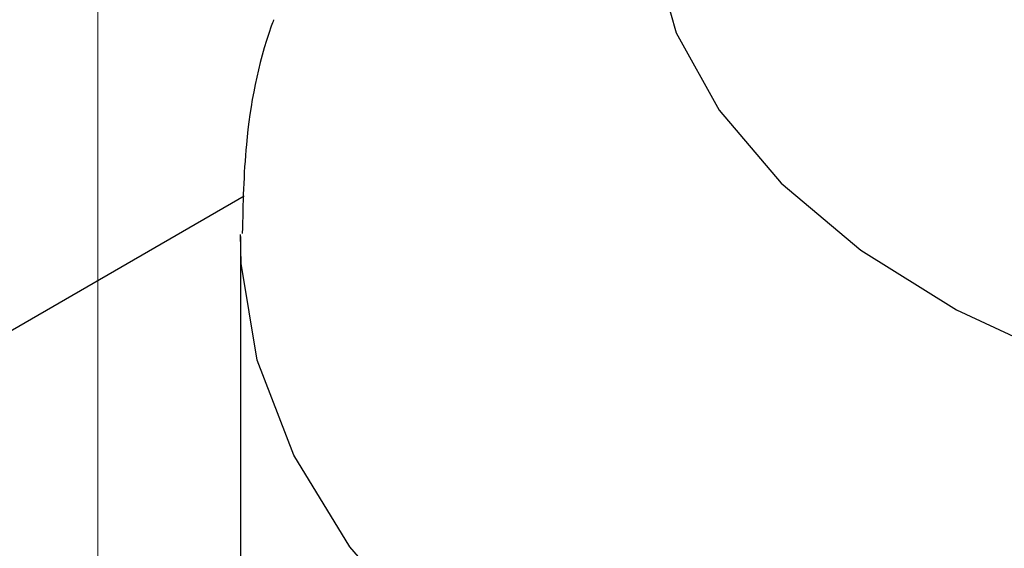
# Paper-space layout 'Sheet2' of a CAD drawing. Header units: millimetres. Extents: x 3 to 471, y 5 to 248.
# Tile 49 of 78: x 79.241 to 80.177, y 151.66 to 152.162. Entities that reach past the tile are written whole.
import ezdxf

# ---------------------------------------------------------------- set-up
doc = ezdxf.new("R2010")
doc.units = ezdxf.units.MM
doc.linetypes.add('PHANTOM', pattern=[12.7, 6.35, -1.27, 1.27, -1.27, 1.27, -1.27])

psp = doc.layouts.new('Sheet2')

# ---------------------------------------------------------------- linework, layer by layer
at = {"color": 7, "linetype": 'PHANTOM', "lineweight": 18}
psp.add_line((79.31511, 168.31808), (79.31511, 141.20501), dxfattribs=at)
at = {"color": 7, "linetype": 'Continuous', "lineweight": 25}
for p, q in [((79.06147, 151.76794), (79.45408, 151.99459)), ((79.45077, 151.95592), (79.45077, 150.76218))]:
    psp.add_line(p, q, dxfattribs=at)
at = {"color": 7, "linetype": 'Continuous', "lineweight": 25, "flags": 128}
psp.add_lwpolyline([(79.84112, 152.30331), (79.84335, 152.22601), (79.86507, 152.14973), (79.90581, 152.07608), (79.9647, 152.00665), (80.04049, 151.94292), (80.13156, 151.88623), (80.23595, 151.83782), (80.35146, 151.7987), (80.4756, 151.76971), (80.60574, 151.75147), (80.73909, 151.74438)], dxfattribs=at)
at = {"color": 8, "linetype": 'Continuous', "lineweight": 25, "flags": 128}
psp.add_lwpolyline([(80.83138, 151.20349), (80.67136, 151.20384), (80.51261, 151.21549), (80.35753, 151.23826), (80.20844, 151.27182), (80.06758, 151.31565), (79.93706, 151.3691), (79.81886, 151.43137), (79.71474, 151.50152), (79.62627, 151.5785), (79.55477, 151.66114), (79.50133, 151.74822), (79.46674, 151.83841), (79.45152, 151.93037), (79.45077, 151.95787)], dxfattribs=at)
at = {"color": 7, "linetype": 'Continuous', "lineweight": 25}
psp.add_open_spline([(79.48223, 152.16206), (79.48147, 152.15997), (79.4676, 152.12195), (79.45449, 152.0536), (79.45306, 151.98713), (79.45246, 151.95895)], degree=3, knots=[0, 0, 0, 0, 0.032294, 0.589659, 1, 1, 1, 1], dxfattribs=at)

doc.saveas('drawing.dxf')
